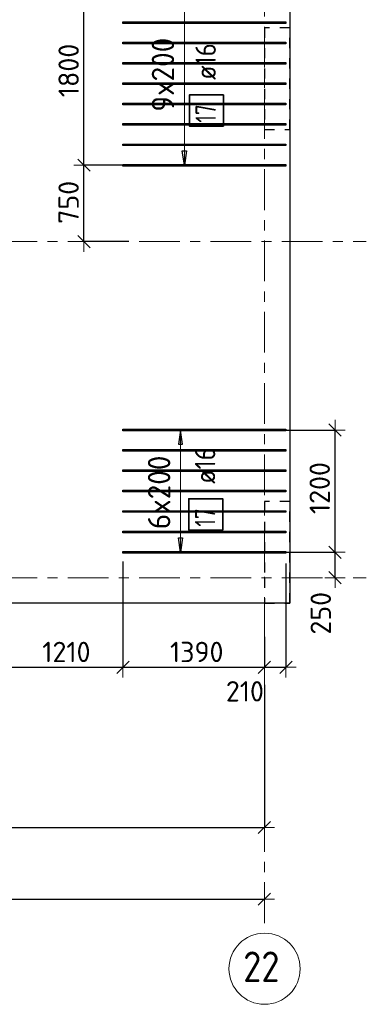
# Model space of a CAD drawing. Header units: metres. Extents: x -38 to 98, y -15 to 21.
# Tile 38 of 147: x 59.2 to 62.6, y -4.19 to 5.48. Entities that reach past the tile are written whole.
import ezdxf

# ---------------------------------------------------------------- set-up
doc = ezdxf.new("R2010")
doc.units = ezdxf.units.M
doc.header["$PDMODE"] = 65
for name, pattern in [('______11', [0.5, 0.4, -0.05, 0, -0.05]), ('______2', [0.0405, 0.03, -0.0105]), ('______5', [1.1, 0.8, -0.1, 0.1, -0.1])]:
    doc.linetypes.add(name, pattern=pattern)
for name, color, linetype, lineweight in [('XR$1$Осевая линия (1)', 7, '______5', 13), ('XR$1$Размерная линия (1)', 7, 'Continuous', 13), ('XR$4$Перекрытие (1)', 7, 'Continuous', 35), ('XR$4$Размерная линия (1)', 7, 'Continuous', 13)]:
    doc.layers.add(name, color=color, linetype=linetype, lineweight=lineweight)
doc.layers.add('XR$4$Арм.стержн.Доп. Арм верхн.зоны Х', color=7, linetype='Continuous', lineweight=35, true_color=0x8c8cff)
doc.layers.add('XR$6$Стена_ бетон несущ.', color=7, linetype='Continuous', lineweight=70, true_color=0xb4b496)
doc.styles.add('ISOCPEUR', font='txt')
doc.dimstyles.new('DIMSTYLE_3', dxfattribs={"dimtxt": 0.2, "dimasz": 0.2, "dimexe": 0, "dimexo": 0, "dimgap": 0.1, "dimtad": 2, "dimdec": 0, "dimlfac": 1000, "dimrnd": 5, "dimzin": 12, "dimdsep": 46, "dimtxsty": 'ISOCPEUR', "dimblk1": 'ALL_ML_STRICH', "dimblk2": 'ALL_ML_STRICH', "dimsah": 1, "dimcen": 0, "dimclrd": 7, "dimclre": 256, "dimclrt": 7, "dimadec": 0, "dimazin": 0, "dimtfac": 1, "dimtdec": 0, "dimtix": 1, "dimtmove": 2, "dimatfit": 3, "dimfxl": 0, "dimtzin": 0, "dimlwd": 0, "dimlwe": -3, "dimarcsym": 0})
doc.dimstyles.new('DIMSTYLE_33', dxfattribs={"dimtxt": 0.2, "dimasz": 0.2, "dimexe": 0, "dimexo": 0, "dimgap": 0.1, "dimtad": 2, "dimdec": 0, "dimlfac": 1000, "dimrnd": 5, "dimzin": 12, "dimdsep": 46, "dimtxsty": 'ISOCPEUR', "dimblk1": 'ALL_ML_STRICH', "dimblk2": 'ALL_ML_STRICH', "dimsah": 1, "dimcen": 0, "dimclrd": 7, "dimclre": 256, "dimclrt": 7, "dimadec": 0, "dimazin": 0, "dimtfac": 1, "dimtdec": 0, "dimtix": 1, "dimtmove": 2, "dimatfit": 3, "dimfxl": 0, "dimtvp": 1.2, "dimtzin": 0, "dimlwd": 0, "dimlwe": -3, "dimarcsym": 0})
doc.dimstyles.new('DIMSTYLE_34', dxfattribs={"dimtxt": 0.2, "dimasz": 0.2, "dimexe": 0, "dimexo": 0, "dimgap": 0.1, "dimtad": 0, "dimdec": 0, "dimlfac": 1000, "dimrnd": 5, "dimzin": 12, "dimdsep": 46, "dimtxsty": 'ISOCPEUR', "dimblk1": 'ALL_ML_STRICH', "dimblk2": 'ALL_ML_STRICH', "dimsah": 1, "dimcen": 0, "dimclrd": 7, "dimclre": 256, "dimclrt": 7, "dimadec": 0, "dimazin": 0, "dimtfac": 1, "dimtdec": 0, "dimtix": 1, "dimtmove": 2, "dimatfit": 3, "dimfxl": 0, "dimtvp": 1.2, "dimtzin": 0, "dimlwd": 0, "dimlwe": -3, "dimarcsym": 0})

# ---------------------------------------------------------------- blocks, each defined once
blk = doc.blocks.new('ALL_ML_STRICH')
at = {"color": 0, "linetype": 'ByBlock', "lineweight": -2}
for p, q in [((0, -0.5), (0, 0.5)), ((-1, 0), (0.5, 0)), ((-0.3, -0.3), (0.3, 0.3))]:
    blk.add_line(p, q, dxfattribs=at)
blk = doc.blocks.new('*D11')
at = {"layer": 'DEFPOINTS', "color": 7, "linetype": 'Continuous', "lineweight": 13, "transparency": 33554687}
for p in [(0.5, -3.1033), (0.5, -3.1563), (61.6, -3.1401)]:
    blk.add_point(p, dxfattribs=at)
at = {"layer": 'XR$1$Размерная линия (1)', "color": 9, "linetype": 'Continuous', "lineweight": -2, "true_color": 0xc7c7c7, "transparency": 33554687}
for p, q in [((0.5, -3.1233), (0.5, -3.1563)), ((61.6, -3.1563), (61.6, -3.1563))]:
    blk.add_line(p, q, dxfattribs=at)
at = {"layer": 'XR$1$Размерная линия (1)', "color": 7, "linetype": 'Continuous', "lineweight": -2, "transparency": 33554687}
blk.add_line((0.5, -3.1563), (61.6, -3.1563), dxfattribs=at)
at = {"layer": 'XR$1$Размерная линия (1)', "color": 7, "linetype": 'Continuous', "lineweight": 13, "transparency": 33554687, "xscale": 0.2, "yscale": 0.2, "zscale": 0.2, "rotation": 180}
blk.add_blockref('ALL_ML_STRICH', (0.5, -3.1563), dxfattribs=at)
at = {"layer": 'XR$1$Размерная линия (1)', "color": 7, "linetype": 'Continuous', "lineweight": 13, "transparency": 33554687, "xscale": 0.2, "yscale": 0.2, "zscale": 0.2}
blk.add_blockref('ALL_ML_STRICH', (61.6, -3.1563), dxfattribs=at)
at = {"layer": 'XR$1$Размерная линия (1)', "color": 7, "linetype": 'Continuous', "lineweight": 13, "transparency": 33554687, "insert": (31.1, -3.0063), "char_height": 0.2, "width": 1, "attachment_point": 5, "style": 'ISOCPEUR'}
blk.add_mtext('\\A1;{61100}', dxfattribs=at)
blk = doc.blocks.new('*D24')
at = {"layer": 'DEFPOINTS', "color": 7, "linetype": 'Continuous', "lineweight": 13, "transparency": 33554687}
for p in [(61.6, -1.033), (54.95, -1.4027), (54.95, -2.452)]:
    blk.add_point(p, dxfattribs=at)
at = {"layer": 'XR$1$Размерная линия (1)', "color": 9, "linetype": 'Continuous', "lineweight": -2, "true_color": 0xc7c7c7, "transparency": 33554687}
for p, q in [((61.6, -1.053), (61.6, -2.452)), ((54.95, -1.4227), (54.95, -2.452))]:
    blk.add_line(p, q, dxfattribs=at)
at = {"layer": 'XR$1$Размерная линия (1)', "color": 7, "linetype": 'Continuous', "lineweight": -2, "transparency": 33554687}
blk.add_line((54.95, -2.452), (61.6, -2.452), dxfattribs=at)
at = {"layer": 'XR$1$Размерная линия (1)', "color": 7, "linetype": 'Continuous', "lineweight": 13, "transparency": 33554687, "xscale": 0.2, "yscale": 0.2, "zscale": 0.2, "rotation": 180}
blk.add_blockref('ALL_ML_STRICH', (54.95, -2.452), dxfattribs=at)
at = {"layer": 'XR$1$Размерная линия (1)', "color": 7, "linetype": 'Continuous', "lineweight": 13, "transparency": 33554687, "xscale": 0.2, "yscale": 0.2, "zscale": 0.2}
blk.add_blockref('ALL_ML_STRICH', (61.6, -2.452), dxfattribs=at)
at = {"layer": 'XR$1$Размерная линия (1)', "color": 7, "linetype": 'Continuous', "lineweight": 13, "transparency": 33554687, "insert": (58.285, -2.302), "char_height": 0.2, "width": 0.8, "attachment_point": 5, "style": 'ISOCPEUR'}
blk.add_mtext('\\A1;{6650}', dxfattribs=at)
blk = doc.blocks.new('*D494')
at = {"layer": 'DEFPOINTS', "color": 7, "linetype": 'Continuous', "lineweight": 13, "transparency": 33554687}
for p in [(60.273, 4.0502), (59.8289, 3.3), (60.2892, 3.3)]:
    blk.add_point(p, dxfattribs=at)
at = {"layer": 'XR$4$Размерная линия (1)', "color": 9, "linetype": 'Continuous', "lineweight": -2, "true_color": 0xc7c7c7, "transparency": 33554687}
for p, q in [((60.253, 4.0502), (59.8289, 4.0502)), ((60.2692, 3.3), (59.8289, 3.3))]:
    blk.add_line(p, q, dxfattribs=at)
at = {"layer": 'XR$4$Размерная линия (1)', "color": 7, "linetype": 'Continuous', "lineweight": -2, "transparency": 33554687}
blk.add_line((59.8289, 3.3), (59.8289, 4.0502), dxfattribs=at)
at = {"layer": 'XR$4$Размерная линия (1)', "color": 7, "linetype": 'Continuous', "lineweight": 13, "transparency": 33554687, "xscale": 0.2, "yscale": 0.2, "zscale": 0.2}
for p, rotation in [((59.8289, 4.0502), 90), ((59.8289, 3.3), 270)]:
    blk.add_blockref('ALL_ML_STRICH', p, dxfattribs=dict(at, rotation=rotation))
at = {"layer": 'XR$4$Размерная линия (1)', "color": 7, "linetype": 'Continuous', "lineweight": 13, "transparency": 33554687, "insert": (59.6789, 3.6851), "char_height": 0.2, "width": 0.6, "attachment_point": 5, "rotation": 90, "style": 'ISOCPEUR'}
blk.add_mtext('\\A1;{750}', dxfattribs=at)
blk = doc.blocks.new('*D495')
at = {"layer": 'DEFPOINTS', "color": 7, "linetype": 'Continuous', "lineweight": 13, "transparency": 33554687}
for p in [(60.2868, 5.8502), (59.8289, 4.0502), (60.273, 4.0502)]:
    blk.add_point(p, dxfattribs=at)
at = {"layer": 'XR$4$Размерная линия (1)', "color": 9, "linetype": 'Continuous', "lineweight": -2, "true_color": 0xc7c7c7, "transparency": 33554687}
for p, q in [((60.2668, 5.8502), (59.8289, 5.8502)), ((60.253, 4.0502), (59.8289, 4.0502))]:
    blk.add_line(p, q, dxfattribs=at)
at = {"layer": 'XR$4$Размерная линия (1)', "color": 7, "linetype": 'Continuous', "lineweight": -2, "transparency": 33554687}
blk.add_line((59.8289, 4.0502), (59.8289, 5.8502), dxfattribs=at)
at = {"layer": 'XR$4$Размерная линия (1)', "color": 7, "linetype": 'Continuous', "lineweight": 13, "transparency": 33554687, "xscale": 0.2, "yscale": 0.2, "zscale": 0.2}
for p, rotation in [((59.8289, 5.8502), 90), ((59.8289, 4.0502), 270)]:
    blk.add_blockref('ALL_ML_STRICH', p, dxfattribs=dict(at, rotation=rotation))
at = {"layer": 'XR$4$Размерная линия (1)', "color": 7, "linetype": 'Continuous', "lineweight": 13, "transparency": 33554687, "insert": (59.6789, 4.9802), "char_height": 0.2, "width": 0.8, "attachment_point": 5, "rotation": 90, "style": 'ISOCPEUR'}
blk.add_mtext('\\A1;{1800}', dxfattribs=at)
blk = doc.blocks.new('*D496')
at = {"layer": 'DEFPOINTS', "color": 7, "linetype": 'Continuous', "lineweight": 13, "transparency": 33554687}
for p in [(61.7346, 0.2502), (62.2767, 0), (62.2929, 0)]:
    blk.add_point(p, dxfattribs=at)
at = {"layer": 'XR$4$Размерная линия (1)', "color": 9, "linetype": 'Continuous', "lineweight": -2, "true_color": 0xc7c7c7, "transparency": 33554687}
for p, q in [((61.7546, 0.2502), (62.2929, 0.2502)), ((62.2929, 0), (62.2929, 0))]:
    blk.add_line(p, q, dxfattribs=at)
at = {"layer": 'XR$4$Размерная линия (1)', "color": 7, "linetype": 'Continuous', "lineweight": -2, "transparency": 33554687}
blk.add_line((62.2929, 0), (62.2929, 0.2502), dxfattribs=at)
at = {"layer": 'XR$4$Размерная линия (1)', "color": 7, "linetype": 'Continuous', "lineweight": 13, "transparency": 33554687, "xscale": 0.2, "yscale": 0.2, "zscale": 0.2}
for p, rotation in [((62.2929, 0.2502), 90), ((62.2929, 0), 270)]:
    blk.add_blockref('ALL_ML_STRICH', p, dxfattribs=dict(at, rotation=rotation))
at = {"layer": 'XR$4$Размерная линия (1)', "color": 7, "linetype": 'Continuous', "lineweight": 13, "transparency": 33554687, "insert": (62.1533, -0.3491), "char_height": 0.2, "width": 0.6, "attachment_point": 5, "rotation": 90, "style": 'ISOCPEUR'}
blk.add_mtext('\\A1;{250}', dxfattribs=at)
blk = doc.blocks.new('*D497')
at = {"layer": 'DEFPOINTS', "color": 7, "linetype": 'Continuous', "lineweight": 13, "transparency": 33554687}
for p in [(61.7777, 1.4502), (61.7346, 0.2502), (62.2929, 0.2502)]:
    blk.add_point(p, dxfattribs=at)
at = {"layer": 'XR$4$Размерная линия (1)', "color": 9, "linetype": 'Continuous', "lineweight": -2, "true_color": 0xc7c7c7, "transparency": 33554687}
for p, q in [((61.7977, 1.4502), (62.2929, 1.4502)), ((61.7546, 0.2502), (62.2929, 0.2502))]:
    blk.add_line(p, q, dxfattribs=at)
at = {"layer": 'XR$4$Размерная линия (1)', "color": 7, "linetype": 'Continuous', "lineweight": -2, "transparency": 33554687}
blk.add_line((62.2929, 0.2502), (62.2929, 1.4502), dxfattribs=at)
at = {"layer": 'XR$4$Размерная линия (1)', "color": 7, "linetype": 'Continuous', "lineweight": 13, "transparency": 33554687, "xscale": 0.2, "yscale": 0.2, "zscale": 0.2}
for p, rotation in [((62.2929, 1.4502), 90), ((62.2929, 0.2502), 270)]:
    blk.add_blockref('ALL_ML_STRICH', p, dxfattribs=dict(at, rotation=rotation))
at = {"layer": 'XR$4$Размерная линия (1)', "color": 7, "linetype": 'Continuous', "lineweight": 13, "transparency": 33554687, "insert": (62.1429, 0.8802), "char_height": 0.2, "width": 0.8, "attachment_point": 5, "rotation": 90, "style": 'ISOCPEUR'}
blk.add_mtext('\\A1;{1200}', dxfattribs=at)
blk = doc.blocks.new('*D509')
at = {"layer": 'DEFPOINTS', "color": 7, "linetype": 'Continuous', "lineweight": 13, "transparency": 33554687}
for p in [(60.2118, 0.2592), (59.002, -0.2995), (59.002, -0.8787)]:
    blk.add_point(p, dxfattribs=at)
at = {"layer": 'XR$4$Размерная линия (1)', "color": 9, "linetype": 'Continuous', "lineweight": -2, "true_color": 0xc7c7c7, "transparency": 33554687}
for p, q in [((60.2118, 0.1592), (60.2118, -0.8787)), ((59.002, -0.3995), (59.002, -0.8787))]:
    blk.add_line(p, q, dxfattribs=at)
at = {"layer": 'XR$4$Размерная линия (1)', "color": 7, "linetype": 'Continuous', "lineweight": -2, "transparency": 33554687}
blk.add_line((59.002, -0.8787), (60.2118, -0.8787), dxfattribs=at)
at = {"layer": 'XR$4$Размерная линия (1)', "color": 7, "linetype": 'Continuous', "lineweight": 13, "transparency": 33554687, "xscale": 0.2, "yscale": 0.2, "zscale": 0.2, "rotation": 180}
blk.add_blockref('ALL_ML_STRICH', (59.002, -0.8787), dxfattribs=at)
at = {"layer": 'XR$4$Размерная линия (1)', "color": 7, "linetype": 'Continuous', "lineweight": 13, "transparency": 33554687, "xscale": 0.2, "yscale": 0.2, "zscale": 0.2}
blk.add_blockref('ALL_ML_STRICH', (60.2118, -0.8787), dxfattribs=at)
at = {"layer": 'XR$4$Размерная линия (1)', "color": 7, "linetype": 'Continuous', "lineweight": 13, "transparency": 33554687, "insert": (59.6569, -0.7287), "char_height": 0.2, "width": 0.8, "attachment_point": 5, "style": 'ISOCPEUR'}
blk.add_mtext('\\A1;{1210}', dxfattribs=at)
blk = doc.blocks.new('*D510')
at = {"layer": 'DEFPOINTS', "color": 7, "linetype": 'Continuous', "lineweight": 13, "transparency": 33554687}
for p in [(60.2118, 0.2592), (61.6, -0.4812), (60.2118, -0.8787)]:
    blk.add_point(p, dxfattribs=at)
at = {"layer": 'XR$4$Размерная линия (1)', "color": 9, "linetype": 'Continuous', "lineweight": -2, "true_color": 0xc7c7c7, "transparency": 33554687}
for p, q in [((60.2118, 0.1592), (60.2118, -0.8787)), ((61.6, -0.5812), (61.6, -0.8787))]:
    blk.add_line(p, q, dxfattribs=at)
at = {"layer": 'XR$4$Размерная линия (1)', "color": 7, "linetype": 'Continuous', "lineweight": -2, "transparency": 33554687}
blk.add_line((60.2118, -0.8787), (61.6, -0.8787), dxfattribs=at)
at = {"layer": 'XR$4$Размерная линия (1)', "color": 7, "linetype": 'Continuous', "lineweight": 13, "transparency": 33554687, "xscale": 0.2, "yscale": 0.2, "zscale": 0.2, "rotation": 180}
blk.add_blockref('ALL_ML_STRICH', (60.2118, -0.8787), dxfattribs=at)
at = {"layer": 'XR$4$Размерная линия (1)', "color": 7, "linetype": 'Continuous', "lineweight": 13, "transparency": 33554687, "xscale": 0.2, "yscale": 0.2, "zscale": 0.2}
blk.add_blockref('ALL_ML_STRICH', (61.6, -0.8787), dxfattribs=at)
at = {"layer": 'XR$4$Размерная линия (1)', "color": 7, "linetype": 'Continuous', "lineweight": 13, "transparency": 33554687, "insert": (60.9359, -0.7287), "char_height": 0.2, "width": 0.8, "attachment_point": 5, "style": 'ISOCPEUR'}
blk.add_mtext('\\A1;{1390}', dxfattribs=at)
blk = doc.blocks.new('*D511')
at = {"layer": 'DEFPOINTS', "color": 7, "linetype": 'Continuous', "lineweight": 13, "transparency": 33554687}
for p in [(61.8118, 0.241), (61.6, -0.4812), (61.6, -0.8787)]:
    blk.add_point(p, dxfattribs=at)
at = {"layer": 'XR$4$Размерная линия (1)', "color": 9, "linetype": 'Continuous', "lineweight": -2, "true_color": 0xc7c7c7, "transparency": 33554687}
for p, q in [((61.8118, 0.141), (61.8118, -0.8787)), ((61.6, -0.5812), (61.6, -0.8787))]:
    blk.add_line(p, q, dxfattribs=at)
at = {"layer": 'XR$4$Размерная линия (1)', "color": 7, "linetype": 'Continuous', "lineweight": -2, "transparency": 33554687}
blk.add_line((61.6, -0.8787), (61.8118, -0.8787), dxfattribs=at)
at = {"layer": 'XR$4$Размерная линия (1)', "color": 7, "linetype": 'Continuous', "lineweight": 13, "transparency": 33554687, "xscale": 0.2, "yscale": 0.2, "zscale": 0.2, "rotation": 180}
blk.add_blockref('ALL_ML_STRICH', (61.6, -0.8787), dxfattribs=at)
at = {"layer": 'XR$4$Размерная линия (1)', "color": 7, "linetype": 'Continuous', "lineweight": 13, "transparency": 33554687, "xscale": 0.2, "yscale": 0.2, "zscale": 0.2}
blk.add_blockref('ALL_ML_STRICH', (61.8118, -0.8787), dxfattribs=at)
at = {"layer": 'XR$4$Размерная линия (1)', "color": 7, "linetype": 'Continuous', "lineweight": 13, "transparency": 33554687, "insert": (61.4087, -1.1152), "char_height": 0.2, "width": 0.6, "attachment_point": 5, "style": 'ISOCPEUR'}
blk.add_mtext('\\A1;{210}', dxfattribs=at)

msp = doc.modelspace()

# ---------------------------------------------------------------- linework, layer by layer
at = {"layer": 'XR$1$Осевая линия (1)', "color": 253, "linetype": '______11', "lineweight": 13, "true_color": 0xa0a0a0, "transparency": 33554687}
for p, q in [((61.6, -3.39), (61.6, 19.78)), ((-2.63, 3.3), (62.6, 3.3)), ((-2.63, 0), (62.6, 0))]:
    msp.add_line(p, q, dxfattribs=at)
at = {"layer": 'XR$1$Осевая линия (1)', "color": 7, "linetype": 'Continuous', "lineweight": 13, "transparency": 33554687}
msp.add_circle((61.6018, -3.8388), 0.3493, dxfattribs=at)
at = {"layer": 'XR$4$Арм.стержн.Доп. Арм верхн.зоны Х', "color": 7, "linetype": 'Continuous', "lineweight": 13, "transparency": 33554687}
for p, q in [((60.8145, 4.0502), (60.8145, 5.8502)), ((60.8145, 4.0502), (60.8145, 4.0502)), ((60.7769, 1.4502), (60.7769, 1.4502)), ((60.7769, 0.2502), (60.7769, 1.4502)), ((60.7769, 0.2502), (60.7769, 0.2502))]:
    msp.add_line(p, q, dxfattribs=at)
at = {"layer": 'XR$4$Арм.стержн.Доп. Арм верхн.зоны Х', "color": 7, "linetype": 'Continuous', "lineweight": 25, "transparency": 33554687}
for p, q in [((60.8145, 4.0502), (60.7945, 4.1902)), ((60.7945, 4.1902), (60.8345, 4.1902)), ((60.8345, 4.1902), (60.8145, 4.0502)), ((60.7769, 1.4502), (60.7569, 1.3102)), ((60.7969, 1.3102), (60.7769, 1.4502)), ((60.7569, 1.3102), (60.7969, 1.3102)), ((60.7769, 0.2502), (60.7569, 0.3902)), ((60.7569, 0.3902), (60.7969, 0.3902)), ((60.7969, 0.3902), (60.7769, 0.2502))]:
    msp.add_line(p, q, dxfattribs=at)
at = {"layer": 'XR$4$Арм.стержн.Доп. Арм верхн.зоны Х', "color": 253, "linetype": 'Continuous', "lineweight": -3, "true_color": 0xa0a0a0, "transparency": 33554687}
for p, q in [((60.8145, 4.0502), (60.7145, 4.0502)), ((60.8145, 4.0502), (60.9145, 4.0502)), ((60.7769, 1.4502), (60.6769, 1.4502)), ((60.7769, 1.4502), (60.8769, 1.4502)), ((60.7769, 0.2502), (60.6769, 0.2502)), ((60.7769, 0.2502), (60.8769, 0.2502))]:
    msp.add_line(p, q, dxfattribs=at)
at = {"layer": 'XR$4$Арм.стержн.Доп. Арм верхн.зоны Х', "color": 7, "linetype": 'Continuous', "lineweight": 25, "transparency": 33554687}
for points in [[(61.8118, 5.4422), (60.2118, 5.4422), (60.2118, 5.4582), (61.8118, 5.4582), (61.8118, 5.4422)], [(61.8118, 5.2422), (60.2118, 5.2422), (60.2118, 5.2582), (61.8118, 5.2582), (61.8118, 5.2422)], [(61.8118, 5.0422), (60.2118, 5.0422), (60.2118, 5.0582), (61.8118, 5.0582), (61.8118, 5.0422)], [(61.8118, 4.8422), (60.2118, 4.8422), (60.2118, 4.8582), (61.8118, 4.8582), (61.8118, 4.8422)], [(61.8118, 4.6422), (60.2118, 4.6422), (60.2118, 4.6582), (61.8118, 4.6582), (61.8118, 4.6422)], [(61.8118, 4.4422), (60.2118, 4.4422), (60.2118, 4.4582), (61.8118, 4.4582), (61.8118, 4.4422)], [(61.8118, 4.2422), (60.2118, 4.2422), (60.2118, 4.2582), (61.8118, 4.2582), (61.8118, 4.2422)], [(61.8118, 4.0422), (60.2118, 4.0422), (60.2118, 4.0582), (61.8118, 4.0582), (61.8118, 4.0422)], [(61.8118, 1.4422), (60.2118, 1.4422), (60.2118, 1.4582), (61.8118, 1.4582), (61.8118, 1.4422)], [(61.8118, 1.2422), (60.2118, 1.2422), (60.2118, 1.2582), (61.8118, 1.2582), (61.8118, 1.2422)], [(61.8118, 1.0422), (60.2118, 1.0422), (60.2118, 1.0582), (61.8118, 1.0582), (61.8118, 1.0422)], [(61.8118, 0.8422), (60.2118, 0.8422), (60.2118, 0.8582), (61.8118, 0.8582), (61.8118, 0.8422)], [(61.8118, 0.6422), (60.2118, 0.6422), (60.2118, 0.6582), (61.8118, 0.6582), (61.8118, 0.6422)], [(61.8118, 0.4422), (60.2118, 0.4422), (60.2118, 0.4582), (61.8118, 0.4582), (61.8118, 0.4422)], [(61.8118, 0.2422), (60.2118, 0.2422), (60.2118, 0.2582), (61.8118, 0.2582), (61.8118, 0.2422)]]:
    msp.add_lwpolyline(points, dxfattribs=at)
at = {"layer": 'XR$4$Арм.стержн.Доп. Арм верхн.зоны Х', "color": 7, "linetype": 'Continuous', "lineweight": 35, "transparency": 33554687}
for points in [[(61.1972, 4.4342), (61.1972, 4.7408), (60.8638, 4.7408), (60.8638, 4.4342), (61.1972, 4.4342)], [(61.1913, 0.468), (61.1913, 0.7747), (60.8579, 0.7747), (60.8579, 0.468), (61.1913, 0.468)]]:
    msp.add_lwpolyline(points, dxfattribs=at)
at = {"layer": 'XR$4$Перекрытие (1)', "color": 7, "linetype": 'Continuous', "lineweight": 25, "transparency": 33554687}
for p, q in [((61.85, 16.6502), (61.85, -0.2498)), ((61.85, -0.2498), (32.725, -0.2498))]:
    msp.add_line(p, q, dxfattribs=at)
at = {"layer": 'XR$6$Стена_ бетон несущ.', "color": 253, "linetype": '______2', "lineweight": -3, "true_color": 0xa0a0a0, "transparency": 33554687}
for p, q in [((61.6, 5.4), (61.6, 4.4)), ((61.85, 5.4), (61.6, 5.4)), ((61.85, 4.4), (61.85, 5.4)), ((61.6, 4.4), (61.85, 4.4)), ((61.6, 0.75), (61.6, 0)), ((61.85, 0.75), (61.6, 0.75)), ((61.85, -0.25), (61.85, 0.75)), ((61.6, 0), (61.6, -0.25)), ((61.6, -0.25), (61.85, -0.25))]:
    msp.add_line(p, q, dxfattribs=at)

# ---------------------------------------------------------------- texts
at = {"layer": 'XR$1$Осевая линия (1)', "color": 7, "linetype": 'Continuous', "lineweight": 13, "transparency": 33554687, "insert": (61.3918, -3.9693), "char_height": 0.3, "width": 0.550812, "attachment_point": 7, "style": 'ISOCPEUR'}
msp.add_mtext('\\W0.87;22', dxfattribs=at)
at = {"layer": 'XR$4$Арм.стержн.Доп. Арм верхн.зоны Х', "color": 7, "linetype": 'Continuous', "lineweight": 13, "transparency": 33554687, "char_height": 0.22, "width": 0.873359, "attachment_point": 7, "rotation": 90, "style": 'ISOCPEUR'}
for s, insert in [('\\W0.95;9x200', (60.7145, 4.5762)), ('\\W0.95;6x200', (60.6769, 0.4762))]:
    msp.add_mtext(s, dxfattribs=dict(at, insert=insert))
at = {"layer": 'XR$4$Арм.стержн.Доп. Арм верхн.зоны Х', "color": 7, "linetype": 'Continuous', "lineweight": 25, "transparency": 33554687, "char_height": 0.2, "attachment_point": 7, "rotation": 90, "style": 'ISOCPEUR'}
for s, insert, width in [('\\W0.89; ø16 ', (61.1238, 4.7742), 0.749105), ('\\W0.75;17', (61.1238, 4.4675), 0.314854), ('\\W0.89; ø16 ', (61.1179, 0.808), 0.749105), ('\\W0.75;17', (61.1179, 0.5013), 0.314854)]:
    msp.add_mtext(s, dxfattribs=dict(at, insert=insert, width=width))

# ---------------------------------------------------------------- dimensions: what is measured, and where the dimension line sits
at = {"layer": 'XR$1$Размерная линия (1)', "color": 7, "linetype": 'Continuous', "lineweight": 13, "transparency": 33554687}
for base, p1, p2, picture, middle in [((61.6, -2.452), (54.95, -1.4227), (61.6, -1.053), '*D24', (58.285, -2.302)), ((61.6, -3.1563), (0.5, -3.1233), (61.6, -3.1563), '*D11', (31.1, -3.0063))]:
    dim = msp.add_linear_dim(base=base, p1=p1, p2=p2, dimstyle='DIMSTYLE_3', override={"dimpost": '<>', "dimclrd": 7, "dimclre": 9, "dimclrt": 7, "dimlwd": 0, "dimlwe": 65533}, dxfattribs=at)
    dim.commit()
    dim.dimension.update_dxf_attribs({"geometry": picture, "text_midpoint": middle, "dimtype": 160})
at = {"layer": 'XR$4$Размерная линия (1)', "color": 7, "linetype": 'Continuous', "lineweight": 13, "transparency": 33554687}
for base, p1, p2, dimstyle, picture, middle in [((59.8289, 5.8502), (60.253, 4.0502), (60.2668, 5.8502), 'DIMSTYLE_3', '*D495', (59.6789, 4.9802)), ((59.8289, 4.0502), (60.2692, 3.3), (60.253, 4.0502), 'DIMSTYLE_3', '*D494', (59.6789, 3.6851)), ((62.2929, 1.4502), (61.7546, 0.2502), (61.7977, 1.4502), 'DIMSTYLE_3', '*D497', (62.1429, 0.8802)), ((62.2929, 0.2502), (62.2929, 0), (61.7546, 0.2502), 'DIMSTYLE_33', '*D496', (62.1533, -0.3491))]:
    dim = msp.add_linear_dim(base=base, p1=p1, p2=p2, angle=90, dimstyle=dimstyle, override={"dimpost": '<>', "dimclrd": 7, "dimclre": 9, "dimclrt": 7, "dimlwd": 0, "dimlwe": 65533}, dxfattribs=at)
    dim.commit()
    dim.dimension.update_dxf_attribs({"geometry": picture, "text_midpoint": middle, "dimtype": 160})
for base, p1, p2, dimstyle, picture, middle in [((60.2118, -0.8787), (59.002, -0.3995), (60.2118, 0.1592), 'DIMSTYLE_3', '*D509', (59.6569, -0.7287)), ((61.6, -0.8787), (60.2118, 0.1592), (61.6, -0.5812), 'DIMSTYLE_3', '*D510', (60.9359, -0.7287)), ((61.8118, -0.8787), (61.6, -0.5812), (61.8118, 0.141), 'DIMSTYLE_34', '*D511', (61.4087, -1.1152))]:
    dim = msp.add_linear_dim(base=base, p1=p1, p2=p2, dimstyle=dimstyle, override={"dimpost": '<>', "dimclrd": 7, "dimclre": 9, "dimclrt": 7, "dimlwd": 0, "dimlwe": 65533}, dxfattribs=at)
    dim.commit()
    dim.dimension.update_dxf_attribs({"geometry": picture, "text_midpoint": middle, "dimtype": 160})

doc.saveas('drawing.dxf')
